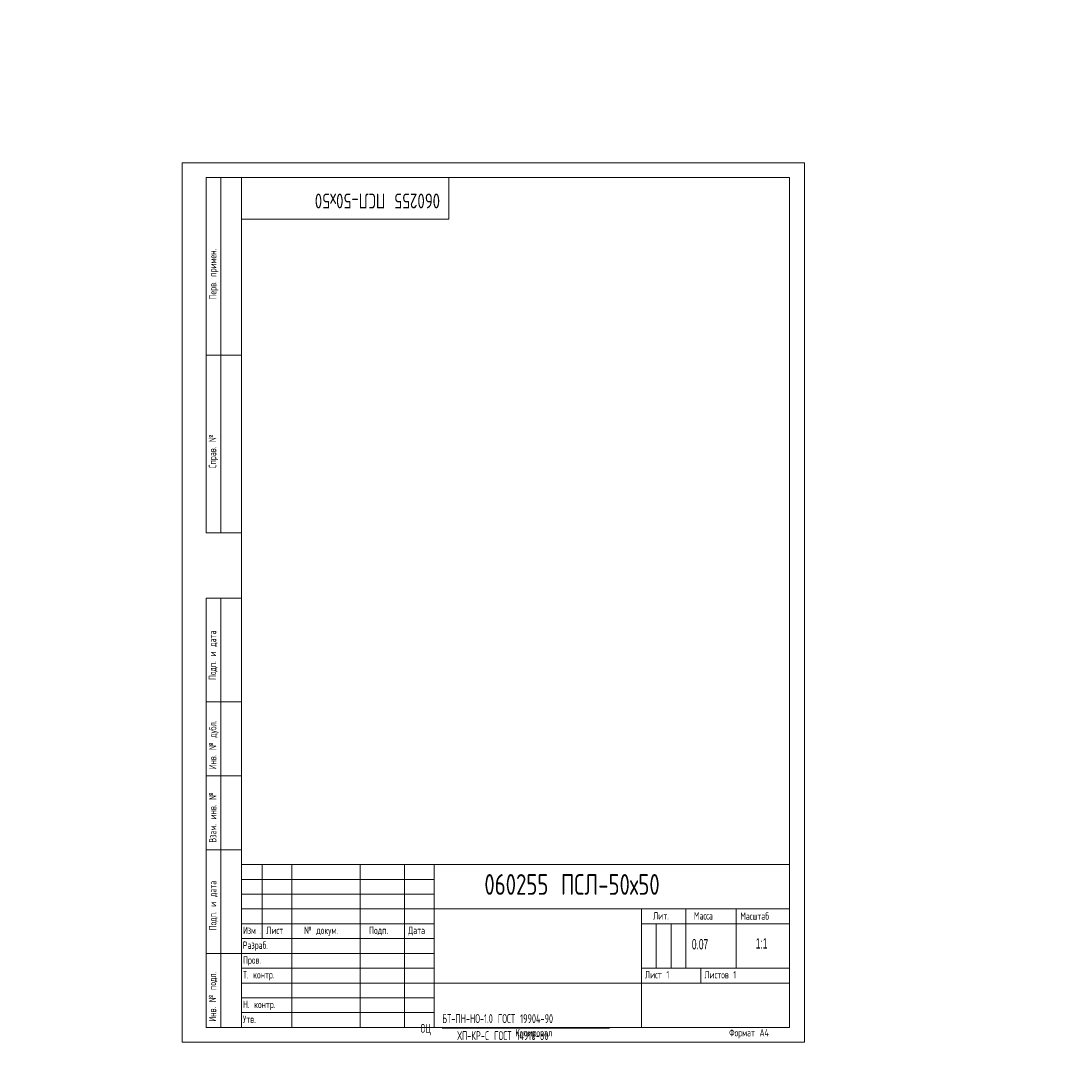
# Model space of a CAD drawing. Header units: millimetres. Extents: x -54 to 796, y -5 to 547.
# Tile 1 of 2: x -54 to 300, y -5 to 345. Entities that reach past the tile are written whole.
import ezdxf

# ---------------------------------------------------------------- set-up
doc = ezdxf.new("R2010")
doc.units = ezdxf.units.MM
doc.layers.add('ОСЕВЫЕ', color=7, linetype='Continuous')
doc.styles.add('SLDTEXTSTYLE0', font='TXT', dxfattribs={"width": 0.605})
doc.styles.add('SLDTEXTSTYLE1', font='TXT', dxfattribs={"width": 0.605, "bigfont": 'bigfont'})
doc.styles.add('SLDTEXTSTYLE2', font='TXT', dxfattribs={"width": 0.582204, "bigfont": 'bigfont'})
doc.styles.add('SLDTEXTSTYLE3', font='TXT', dxfattribs={"width": 0.582204})
doc.styles.add('SLDTEXTSTYLE4', font='TXT', dxfattribs={"width": 0.7, "bigfont": 'bigfont'})

# ---------------------------------------------------------------- blocks, each defined once
blk = doc.blocks.new('SW_NOTE_0')
at = {"color": 0, "linetype": 'Continuous', "lineweight": 0}
blk.add_line((7.29, 2.43), (63.75, 2.43), dxfattribs=at)
at = {"color": 0, "linetype": 'Continuous', "lineweight": 0, "char_height": 3, "attachment_point": 1, "style": 'SLDTEXTSTYLE1'}
for s, insert in [('\\M+18441\\M+18453-\\M+18450\\M+1844E-\\M+1844E\\M+1844F-1.0 \\M+18443\\M+1844F\\M+18452\\M+18453 19904-90', (7.29, 7.17)), ('\\M+1844F\\M+18457', (0, 3.87)), ('\\M+18456\\M+18450-\\M+1844B\\M+18451-C \\M+18443\\M+1844F\\M+18452\\M+18453 14918-80', (12.41, 1.43))]:
    blk.add_mtext(s, dxfattribs=dict(at, insert=insert))
blk = doc.blocks.new('SW_NOTE_1')
at = {"color": 0, "linetype": 'Continuous', "lineweight": 0, "attachment_point": 1}
for s, insert, char_height, style in [('\\M+18449\\M+18478\\M+1847D', (0, 3.22), 2.5, 'SLDTEXTSTYLE2'), ('.', (5.69, 2.32), 1.59, 'SLDTEXTSTYLE3')]:
    blk.add_mtext(s, dxfattribs=dict(at, insert=insert, char_height=char_height, style=style))

msp = doc.modelspace()

# ---------------------------------------------------------------- linework, layer by layer
at = {"color": 7, "linetype": 'Continuous', "lineweight": 15}
for p, q in [((8, 172), (8, 292)), ((20, 292), (8, 292)), ((8, 172), (8, 292)), ((13, 172), (13, 292)), ((13, 172), (13, 292)), ((20, 292), (20, 5)), ((205, 292), (20, 292)), ((20, 292), (20, 5)), ((90, 278), (90, 292)), ((205, 5), (205, 292)), ((20, 278), (90, 278)), ((8, 232), (20, 232)), ((20, 232), (8, 232)), ((8, 172), (20, 172)), ((8, 5), (8, 150)), ((8, 150), (20, 150)), ((13, 5), (13, 150)), ((20, 115), (8, 115)), ((20, 90), (8, 90)), ((20, 65), (8, 65)), ((20, 60), (205, 60)), ((20, 60), (20, 5)), ((27, 35), (27, 60)), ((37, 60), (37, 5)), ((60, 60), (60, 5)), ((75, 60), (75, 5)), ((85, 60), (85, 5)), ((85, 45), (205, 45)), ((155, 45), (155, 5)), ((170, 45), (170, 25)), ((187, 45), (187, 25)), ((20, 40), (85, 40)), ((155, 40), (205, 40)), ((20, 35), (85, 35)), ((8, 30), (20, 30)), ((155, 25), (205, 25)), ((175, 25), (175, 20)), ((85, 20), (205, 20)), ((8, 5), (20, 5)), ((20, 5), (205, 5))]:
    msp.add_line(p, q, dxfattribs=at)
at = {"color": 7, "linetype": 'Continuous', "lineweight": 0}
for p, q in [((20, 55), (85, 55)), ((20, 50), (85, 50)), ((20, 45), (85, 45)), ((160, 40), (160, 25)), ((165, 40), (165, 25)), ((20, 30), (85, 30)), ((20, 25), (85, 25)), ((20, 20), (85, 20)), ((20, 15), (85, 15)), ((20, 10), (85, 10))]:
    msp.add_line(p, q, dxfattribs=at)
at = {"layer": 'ОСЕВЫЕ', "lineweight": 0}
for p, q in [((0, 297), (210, 297)), ((0, 297), (0, 0)), ((210, 297), (210, 0)), ((0, 0), (210, 0))]:
    msp.add_line(p, q, dxfattribs=at)

# ---------------------------------------------------------------- block references
at = {"color": 7, "linetype": 'Continuous', "lineweight": 0}
for name, p in [('SW_NOTE_1', (20.52, 35.82)), ('SW_NOTE_0', (80.42, 2.31))]:
    msp.add_blockref(name, p, dxfattribs=at)

# ---------------------------------------------------------------- texts
at = {"color": 7, "linetype": 'Continuous', "lineweight": 0, "attachment_point": 1}
for s, insert, char_height, rotation, style in [('\\M+18450\\M+18475\\M+18482\\M+18472. \\M+18481\\M+18482\\M+18479\\M+1847D\\M+18475\\M+1847E.', (9.03, 250.83), 2.5, 90, 'SLDTEXTSTYLE1'), ('060255 \\M+18450\\M+18452\\M+1844C-50\\M+1848750', (86.99, 281.6), 5, 180, 'SLDTEXTSTYLE4'), ('\\M+18452\\M+18481\\M+18482\\M+18470\\M+18472. \\M+18782', (8.94, 193.84), 2.5, 90, 'SLDTEXTSTYLE1'), ('\\M+18450\\M+18480\\M+18474\\M+18481. \\M+18479 \\M+18474\\M+18470\\M+18484\\M+18470', (8.93, 122.3), 2.5, 90, 'SLDTEXTSTYLE1'), ('\\M+18449\\M+1847E\\M+18472. \\M+18782 \\M+18474\\M+18485\\M+18471\\M+1847C.', (9, 92.12), 2.5, 90, 'SLDTEXTSTYLE1'), ('\\M+18442\\M+18478\\M+18470\\M+1847D. \\M+18479\\M+1847E\\M+18472. \\M+18782', (9.01, 67.4), 2.5, 90, 'SLDTEXTSTYLE1'), ('\\M+18450\\M+18480\\M+18474\\M+18481. \\M+18479 \\M+18474\\M+18470\\M+18484\\M+18470', (9.03, 37.79), 2.5, 90, 'SLDTEXTSTYLE1'), ('\\M+18449\\M+1847E\\M+18472. \\M+18782 \\M+18481\\M+18480\\M+18474\\M+1847C.', (8.94, 6.96), 2.5, 90, 'SLDTEXTSTYLE1')]:
    msp.add_mtext(s, dxfattribs=dict(at, insert=insert, char_height=char_height, rotation=rotation, style=style))
at = {"color": 7, "linetype": 'Continuous', "lineweight": 0}
for s, insert, char_height, attachment_point, style in [('060255 \\M+18450\\M+18452\\M+1844C-50\\M+1848750', (101.96, 56.78), 7, 1, 'SLDTEXTSTYLE4'), ('\\M+1844C\\M+18479\\M+18484.', (158.95, 43.93), 2.5, 1, 'SLDTEXTSTYLE1'), ('\\M+1844D\\M+18470\\M+18483\\M+18483\\M+18470', (172.7, 43.93), 2.5, 1, 'SLDTEXTSTYLE1'), ('\\M+1844D\\M+18470\\M+18483\\M+1848A\\M+18484\\M+18470\\M+18471', (188.37, 43.84), 2.5, 1, 'SLDTEXTSTYLE1'), ('\\M+1844C\\M+18479\\M+18483\\M+18484', (28.33, 39.04), 2.5, 1, 'SLDTEXTSTYLE1'), ('\\M+18782 \\M+18474\\M+18480\\M+1847B\\M+18485\\M+1847D.', (41.11, 39.06), 2.5, 1, 'SLDTEXTSTYLE1'), ('\\M+18450\\M+18480\\M+18474\\M+18481.', (63.06, 39.04), 2.5, 1, 'SLDTEXTSTYLE1'), ('\\M+18444\\M+18470\\M+18484\\M+18470', (76.24, 39.05), 2.5, 1, 'SLDTEXTSTYLE1'), ('\\M+18451\\M+18470\\M+18478\\M+18482\\M+18470\\M+18471.', (20.42, 34.03), 2.5, 1, 'SLDTEXTSTYLE1'), ('0.07', (172.01, 34.84), 3.5, 1, 'SLDTEXTSTYLE0'), ('1:1', (195.55, 35.13), 3.5, 2, 'SLDTEXTSTYLE0'), ('\\M+18450\\M+18482\\M+18480\\M+18472.', (20.47, 29.01), 2.5, 1, 'SLDTEXTSTYLE1'), ('\\M+18453. \\M+1847B\\M+18480\\M+1847E\\M+18484\\M+18482.', (20.47, 24.02), 2.5, 1, 'SLDTEXTSTYLE1'), ('\\M+1844C\\M+18479\\M+18483\\M+18484 1', (156.18, 24.05), 2.5, 1, 'SLDTEXTSTYLE1'), ('\\M+1844C\\M+18479\\M+18483\\M+18484\\M+18480\\M+18472 1', (176.24, 24.04), 2.5, 1, 'SLDTEXTSTYLE1'), ('\\M+1844E. \\M+1847B\\M+18480\\M+1847E\\M+18484\\M+18482.', (20.46, 14.02), 2.5, 1, 'SLDTEXTSTYLE1'), ('\\M+18454\\M+18484\\M+18472.', (20.45, 9.01), 2.5, 1, 'SLDTEXTSTYLE1'), ('\\M+1844B\\M+18480\\M+18481\\M+18479\\M+18482\\M+18480\\M+18472\\M+18470\\M+1847C', (112.4, 4.44), 2.5, 1, 'SLDTEXTSTYLE1'), ('\\M+18455\\M+18480\\M+18482\\M+1847D\\M+18470\\M+18484 \\M+184404', (184.58, 4.46), 2.5, 1, 'SLDTEXTSTYLE1')]:
    msp.add_mtext(s, dxfattribs=dict(at, insert=insert, char_height=char_height, attachment_point=attachment_point, style=style))

doc.saveas('drawing.dxf')
